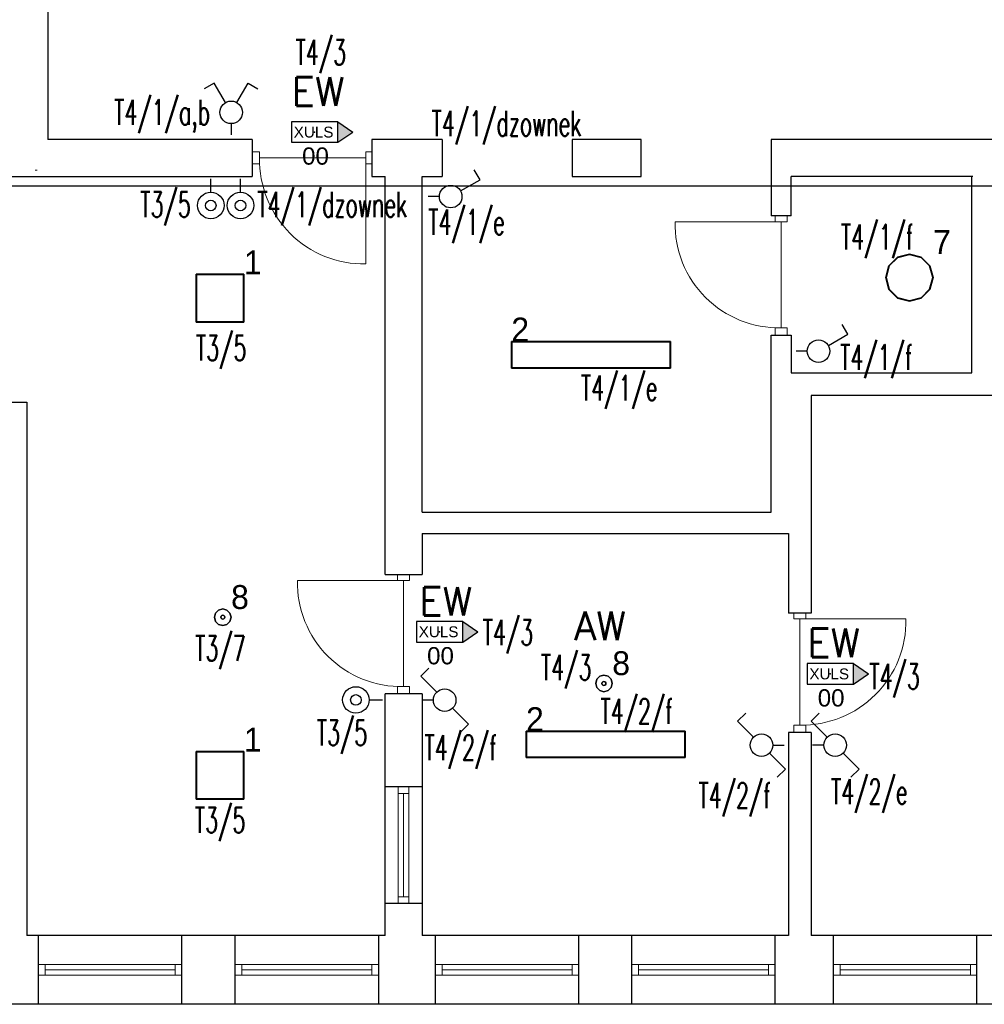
# Model space of a CAD drawing. Header units: millimetres. Extents: x 2260 to 32334, y -33324 to 11762.
# Tile 63 of 79: x 14185 to 14912, y 6196 to 6938. Entities that reach past the tile are written whole.
import ezdxf
from ezdxf.enums import TextEntityAlignment as Align

# ---------------------------------------------------------------- set-up
doc = ezdxf.new("R2010")
doc.units = ezdxf.units.MM
for name, color, linetype in [('_HYBRYD_EW_AT', 1, 'Continuous'), ('DLX_BLD0_LUM', 142, 'Continuous'), ('DLX_BLD0_LUMKEY_IDX', 142, 'Continuous'), ('DLX_BLD1_LUM', 142, 'Continuous'), ('DLX_BLD1_LUMKEY_IDX', 142, 'Continuous'), ('E_gniazda wtyczkowe i siła', 1, 'Continuous'), ('EL_OS_Adres_Opraw', 7, 'Continuous'), ('EL_OSPRZĘT OŚW.', 142, 'Continuous')]:
    doc.layers.add(name, color=color, linetype=linetype)
doc.layers.add('stolarka', color=3, linetype='Continuous', lineweight=9)
doc.layers.add('ściany nośne', color=1, linetype='Continuous', lineweight=25)
doc.styles.add('ADESK1', font='romans', dxfattribs={"oblique": 15})
doc.styles.add('KO', font='simplex.shx')
doc.styles.get("Standard").update_dxf_attribs({"font": 'arial.ttf'})
doc.styles.add('TableTextStyle', font='txt')

# ---------------------------------------------------------------- blocks, each defined once
blk = doc.blocks.new('lacznik schodowy')
at = {"layer": 'EL_OSPRZĘT OŚW.'}
for p, q in [((-350.3, 180.3), (-289.2, 241.4)), ((-230.1, 60.1), (-350.3, 180.3)), ((-85, 0), (0, 0)), ((-109.9, -60.1), (10.3, -180.3)), ((10.3, -180.3), (-50.8, -241.4))]:
    blk.add_line(p, q, dxfattribs=at)
blk.add_circle((-170, 0), 85, dxfattribs=at)
blk = doc.blocks.new('A$C03E74D84')
at = {"ltscale": 0.5}
blk.add_circle((0.2, 0.2, -66), 0.2, dxfattribs=at)
blk = doc.blocks.new('zw$16AD')
at = {"layer": 'EL_OSPRZĘT OŚW.'}
blk.add_line((200, 100), (300, 100), dxfattribs=at)
blk.add_ellipse((100, 100), major_axis=(70.7, 70.7), ratio=1, start_param=0.785398, end_param=7.068583, dxfattribs=at)
at = {"layer": 'EL_OSPRZĘT OŚW.', "xscale": 200, "yscale": 200, "rotation": 90}
blk.add_blockref('A$C03E74D84', (140, 60, 66), dxfattribs=at)
blk = doc.blocks.new('XULS_AT')
at = {"layer": '_HYBRYD_EW_AT'}
h = blk.add_hatch(color=256, dxfattribs=at)
h.dxf.hatch_style = 1
h.paths.add_polyline_path([(-174.5, -77.5), (-174.5, 77.5), (175.5, 77.5), (175.5, 77.5), (288.4, 0.1), (175.5, -77.5), (175.5, -77.5)])
h.paths.add_polyline_path([(175.5, 77.5), (175.5, 77.5), (-174.5, 77.5), (-174.5, -77.5), (175.5, -77.5)], flags=17)
blk.add_point((0.5, 0))
for p in [(175.5, 77.5), (175.5, -77.5)]:
    blk.add_line(p, (288.4, 0.1), dxfattribs=at)
blk.add_lwpolyline([(175.5, 77.5), (-174.5, 77.5), (-174.5, -77.5), (175.5, -77.5)], close=True, dxfattribs=at)
blk.add_text('XULS', height=81.9, dxfattribs=at).set_placement((-156.8, -41.2))

msp = doc.modelspace()

# ---------------------------------------------------------------- linework, layer by layer
at = {"layer": 'DLX_BLD0_LUM'}
for points in [[(14839.703, 6752.62, 0), (14846.218, 6759.136, 0)], [(14846.218, 6759.136, 0), (14839.703, 6752.62, 0)], [(14846.218, 6759.136, 0), (14839.703, 6752.62, 0)], [(14839.703, 6752.62, 0), (14846.218, 6759.136, 0)], [(14846.343, 6758.919, 0), (14839.92, 6752.495, 0)], [(14839.92, 6752.495, 0), (14846.343, 6758.919, 0)], [(14846.218, 6759.136, 0), (14855.118, 6761.52, 0)], [(14855.118, 6761.52, 0), (14846.218, 6759.136, 0)], [(14855.118, 6761.52, 0), (14846.218, 6759.136, 0)], [(14846.218, 6759.136, 0), (14855.118, 6761.52, 0)], [(14846.218, 6759.136, 0), (14846.218, 6759.136, 0)], [(14846.218, 6759.136, 0), (14846.218, 6759.136, 0)], [(14855.118, 6761.27, 0), (14846.343, 6758.919, 0)], [(14846.343, 6758.919, 0), (14855.118, 6761.27, 0)], [(14855.118, 6761.52, 0), (14855.118, 6761.52, 0)], [(14855.118, 6761.52, 0), (14864.018, 6759.136, 0)], [(14864.018, 6759.136, 0), (14855.118, 6761.52, 0)], [(14855.118, 6761.52, 0), (14855.118, 6761.52, 0)], [(14864.018, 6759.136, 0), (14855.118, 6761.52, 0)], [(14855.118, 6761.52, 0), (14864.018, 6759.136, 0)], [(14863.893, 6758.919, 0), (14855.118, 6761.27, 0)], [(14855.118, 6761.27, 0), (14863.893, 6758.919, 0)], [(14870.317, 6752.495, 0), (14863.893, 6758.919, 0)], [(14863.893, 6758.919, 0), (14870.317, 6752.495, 0)], [(14864.018, 6759.136, 0), (14864.018, 6759.136, 0)], [(14864.018, 6759.136, 0), (14870.534, 6752.62, 0)], [(14870.534, 6752.62, 0), (14864.018, 6759.136, 0)], [(14864.018, 6759.136, 0), (14864.018, 6759.136, 0)], [(14870.534, 6752.62, 0), (14864.018, 6759.136, 0)], [(14864.018, 6759.136, 0), (14870.534, 6752.62, 0)], [(14837.318, 6743.72, 0), (14839.703, 6752.62, 0)], [(14839.703, 6752.62, 0), (14837.318, 6743.72, 0)], [(14839.703, 6752.62, 0), (14837.318, 6743.72, 0)], [(14837.318, 6743.72, 0), (14839.703, 6752.62, 0)], [(14839.92, 6752.495, 0), (14837.568, 6743.72, 0)], [(14837.568, 6743.72, 0), (14839.92, 6752.495, 0)], [(14839.703, 6752.62, 0), (14839.703, 6752.62, 0)], [(14839.703, 6752.62, 0), (14839.703, 6752.62, 0)], [(14872.668, 6743.72, 0), (14870.317, 6752.495, 0)], [(14870.317, 6752.495, 0), (14872.668, 6743.72, 0)], [(14870.534, 6752.62, 0), (14870.534, 6752.62, 0)], [(14870.534, 6752.62, 0), (14872.918, 6743.72, 0)], [(14872.918, 6743.72, 0), (14870.534, 6752.62, 0)], [(14870.534, 6752.62, 0), (14870.534, 6752.62, 0)], [(14872.918, 6743.72, 0), (14870.534, 6752.62, 0)], [(14870.534, 6752.62, 0), (14872.918, 6743.72, 0)], [(14839.703, 6734.82, 0), (14837.318, 6743.72, 0)], [(14837.318, 6743.72, 0), (14837.318, 6743.72, 0)], [(14837.318, 6743.72, 0), (14839.703, 6734.82, 0)], [(14837.318, 6743.72, 0), (14837.318, 6743.72, 0)], [(14837.318, 6743.72, 0), (14839.703, 6734.82, 0)], [(14839.703, 6734.82, 0), (14837.318, 6743.72, 0)], [(14837.568, 6743.72, 0), (14839.92, 6734.945, 0)], [(14839.92, 6734.945, 0), (14837.568, 6743.72, 0)], [(14870.317, 6734.945, 0), (14872.668, 6743.72, 0)], [(14872.668, 6743.72, 0), (14870.317, 6734.945, 0)], [(14872.918, 6743.72, 0), (14870.534, 6734.82, 0)], [(14870.534, 6734.82, 0), (14872.918, 6743.72, 0)], [(14870.534, 6734.82, 0), (14872.918, 6743.72, 0)], [(14872.918, 6743.72, 0), (14870.534, 6734.82, 0)], [(14872.918, 6743.72, 0), (14872.918, 6743.72, 0)], [(14872.918, 6743.72, 0), (14872.918, 6743.72, 0)], [(14846.218, 6728.305, 0), (14839.703, 6734.82, 0)], [(14839.703, 6734.82, 0), (14839.703, 6734.82, 0)], [(14839.703, 6734.82, 0), (14846.218, 6728.305, 0)], [(14839.703, 6734.82, 0), (14839.703, 6734.82, 0)], [(14839.703, 6734.82, 0), (14846.218, 6728.305, 0)], [(14846.218, 6728.305, 0), (14839.703, 6734.82, 0)], [(14839.92, 6734.945, 0), (14846.343, 6728.522, 0)], [(14846.343, 6728.522, 0), (14839.92, 6734.945, 0)], [(14863.893, 6728.522, 0), (14870.317, 6734.945, 0)], [(14870.317, 6734.945, 0), (14863.893, 6728.522, 0)], [(14870.534, 6734.82, 0), (14864.018, 6728.305, 0)], [(14864.018, 6728.305, 0), (14870.534, 6734.82, 0)], [(14864.018, 6728.305, 0), (14870.534, 6734.82, 0)], [(14870.534, 6734.82, 0), (14864.018, 6728.305, 0)], [(14870.534, 6734.82, 0), (14870.534, 6734.82, 0)], [(14870.534, 6734.82, 0), (14870.534, 6734.82, 0)], [(14855.118, 6725.92, 0), (14846.218, 6728.305, 0)], [(14846.218, 6728.305, 0), (14846.218, 6728.305, 0)], [(14846.218, 6728.305, 0), (14855.118, 6725.92, 0)], [(14846.218, 6728.305, 0), (14846.218, 6728.305, 0)], [(14846.218, 6728.305, 0), (14855.118, 6725.92, 0)], [(14855.118, 6725.92, 0), (14846.218, 6728.305, 0)], [(14846.343, 6728.522, 0), (14855.118, 6726.17, 0)], [(14855.118, 6726.17, 0), (14846.343, 6728.522, 0)], [(14855.118, 6726.17, 0), (14863.893, 6728.522, 0)], [(14863.893, 6728.522, 0), (14855.118, 6726.17, 0)], [(14864.018, 6728.305, 0), (14855.118, 6725.92, 0)], [(14855.118, 6725.92, 0), (14864.018, 6728.305, 0)], [(14855.118, 6725.92, 0), (14864.018, 6728.305, 0)], [(14864.018, 6728.305, 0), (14855.118, 6725.92, 0)], [(14855.118, 6725.92, 0), (14855.118, 6725.92, 0)], [(14855.118, 6725.92, 0), (14855.118, 6725.92, 0)], [(14864.018, 6728.305, 0), (14864.018, 6728.305, 0)], [(14864.018, 6728.305, 0), (14864.018, 6728.305, 0)]]:
    msp.add_polyline3d(points, dxfattribs=at)
at = {"layer": 'DLX_BLD1_LUM'}
for points in [[(14317.668, 6710.202, 0), (14317.668, 6746.202, 0)], [(14317.668, 6746.202, 0), (14317.668, 6746.202, 0)], [(14317.668, 6746.202, 0), (14317.668, 6710.202, 0)], [(14317.668, 6746.202, 0), (14353.668, 6746.202, 0)], [(14353.668, 6746.202, 0), (14317.668, 6746.202, 0)], [(14317.668, 6746.202, 0), (14317.668, 6746.202, 0)], [(14317.668, 6746.202, 0), (14317.668, 6710.202, 0)], [(14353.668, 6746.202, 0), (14317.668, 6746.202, 0)], [(14317.668, 6710.202, 0), (14317.668, 6746.202, 0)], [(14317.668, 6746.202, 0), (14353.668, 6746.202, 0)], [(14317.918, 6745.952, 0), (14317.918, 6710.452, 0)], [(14353.418, 6745.952, 0), (14317.918, 6745.952, 0)], [(14317.918, 6710.452, 0), (14317.918, 6745.952, 0)], [(14317.918, 6745.952, 0), (14353.418, 6745.952, 0)], [(14353.418, 6710.452, 0), (14353.418, 6745.952, 0)], [(14353.418, 6745.952, 0), (14353.418, 6710.452, 0)], [(14353.668, 6746.202, 0), (14353.668, 6710.202, 0)], [(14353.668, 6710.202, 0), (14353.668, 6746.202, 0)], [(14353.668, 6746.202, 0), (14353.668, 6746.202, 0)], [(14353.668, 6746.202, 0), (14353.668, 6746.202, 0)], [(14353.668, 6710.202, 0), (14353.668, 6746.202, 0)], [(14353.668, 6746.202, 0), (14353.668, 6710.202, 0)], [(14353.668, 6710.202, 0), (14317.668, 6710.202, 0)], [(14317.668, 6710.202, 0), (14317.668, 6710.202, 0)], [(14317.668, 6710.202, 0), (14353.668, 6710.202, 0)], [(14317.668, 6710.202, 0), (14317.668, 6710.202, 0)], [(14317.668, 6710.202, 0), (14353.668, 6710.202, 0)], [(14353.668, 6710.202, 0), (14317.668, 6710.202, 0)], [(14317.918, 6710.452, 0), (14353.418, 6710.452, 0)], [(14353.418, 6710.452, 0), (14317.918, 6710.452, 0)], [(14353.668, 6710.202, 0), (14353.668, 6710.202, 0)], [(14353.668, 6710.202, 0), (14353.668, 6710.202, 0)], [(14555.192, 6675.576, 0), (14555.192, 6695.576, 0)], [(14555.192, 6695.576, 0), (14555.192, 6695.576, 0)], [(14555.192, 6695.576, 0), (14555.192, 6675.576, 0)], [(14555.192, 6695.576, 0), (14675.191, 6695.576, 0)], [(14675.191, 6695.576, 0), (14555.192, 6695.576, 0)], [(14555.192, 6695.576, 0), (14555.192, 6695.576, 0)], [(14675.191, 6695.576, 0), (14555.192, 6695.576, 0)], [(14555.192, 6695.576, 0), (14555.192, 6675.576, 0)], [(14555.192, 6675.576, 0), (14555.192, 6695.576, 0)], [(14555.192, 6695.576, 0), (14675.191, 6695.576, 0)], [(14674.942, 6695.326, 0), (14555.441, 6695.326, 0)], [(14555.441, 6695.326, 0), (14555.441, 6675.826, 0)], [(14555.441, 6695.326, 0), (14674.942, 6695.326, 0)], [(14555.441, 6675.826, 0), (14555.441, 6695.326, 0)], [(14674.942, 6675.826, 0), (14674.942, 6695.326, 0)], [(14674.942, 6695.326, 0), (14674.942, 6675.826, 0)], [(14675.191, 6695.576, 0), (14675.191, 6695.576, 0)], [(14675.191, 6695.576, 0), (14675.191, 6675.576, 0)], [(14675.191, 6675.576, 0), (14675.191, 6695.576, 0)], [(14675.191, 6695.576, 0), (14675.191, 6695.576, 0)], [(14675.191, 6675.576, 0), (14675.191, 6695.576, 0)], [(14675.191, 6695.576, 0), (14675.191, 6675.576, 0)], [(14675.191, 6675.576, 0), (14555.192, 6675.576, 0)], [(14555.192, 6675.576, 0), (14555.192, 6675.576, 0)], [(14555.192, 6675.576, 0), (14675.191, 6675.576, 0)], [(14555.192, 6675.576, 0), (14555.192, 6675.576, 0)], [(14555.192, 6675.576, 0), (14675.191, 6675.576, 0)], [(14675.191, 6675.576, 0), (14555.192, 6675.576, 0)], [(14555.441, 6675.826, 0), (14674.942, 6675.826, 0)], [(14674.942, 6675.826, 0), (14555.441, 6675.826, 0)], [(14675.191, 6675.576, 0), (14675.191, 6675.576, 0)], [(14675.191, 6675.576, 0), (14675.191, 6675.576, 0)], [(14331.531, 6487.648, 0), (14332.369, 6490.773, 0)], [(14332.369, 6490.773, 0), (14331.531, 6487.648, 0)], [(14332.369, 6490.773, 0), (14331.531, 6487.648, 0)], [(14331.531, 6487.648, 0), (14332.369, 6490.773, 0)], [(14332.369, 6490.773, 0), (14334.656, 6493.061, 0)], [(14334.656, 6493.061, 0), (14332.369, 6490.773, 0)], [(14334.656, 6493.061, 0), (14332.369, 6490.773, 0)], [(14332.369, 6490.773, 0), (14334.656, 6493.061, 0)], [(14332.369, 6490.773, 0), (14332.369, 6490.773, 0)], [(14332.369, 6490.773, 0), (14332.369, 6490.773, 0)], [(14334.656, 6493.061, 0), (14337.781, 6493.898, 0)], [(14337.781, 6493.898, 0), (14334.656, 6493.061, 0)], [(14337.781, 6493.898, 0), (14334.656, 6493.061, 0)], [(14334.656, 6493.061, 0), (14337.781, 6493.898, 0)], [(14334.656, 6493.061, 0), (14334.656, 6493.061, 0)], [(14334.656, 6493.061, 0), (14334.656, 6493.061, 0)], [(14336.482, 6488.398, 0), (14336.281, 6487.648, 0)], [(14336.281, 6487.648, 0), (14336.482, 6488.398, 0)], [(14337.031, 6488.947, 0), (14336.482, 6488.398, 0)], [(14336.482, 6488.398, 0), (14337.031, 6488.947, 0)], [(14337.781, 6489.148, 0), (14337.031, 6488.947, 0)], [(14337.031, 6488.947, 0), (14337.781, 6489.148, 0)], [(14337.781, 6493.898, 0), (14337.781, 6493.898, 0)], [(14337.781, 6493.898, 0), (14340.906, 6493.061, 0)], [(14340.906, 6493.061, 0), (14337.781, 6493.898, 0)], [(14337.781, 6493.898, 0), (14337.781, 6493.898, 0)], [(14340.906, 6493.061, 0), (14337.781, 6493.898, 0)], [(14337.781, 6493.898, 0), (14340.906, 6493.061, 0)], [(14338.531, 6488.947, 0), (14337.781, 6489.148, 0)], [(14337.781, 6489.148, 0), (14338.531, 6488.947, 0)], [(14339.081, 6488.398, 0), (14338.531, 6488.947, 0)], [(14338.531, 6488.947, 0), (14339.081, 6488.398, 0)], [(14339.281, 6487.648, 0), (14339.081, 6488.398, 0)], [(14339.081, 6488.398, 0), (14339.281, 6487.648, 0)], [(14340.906, 6493.061, 0), (14340.906, 6493.061, 0)], [(14340.906, 6493.061, 0), (14343.194, 6490.773, 0)], [(14343.194, 6490.773, 0), (14340.906, 6493.061, 0)], [(14340.906, 6493.061, 0), (14340.906, 6493.061, 0)], [(14343.194, 6490.773, 0), (14340.906, 6493.061, 0)], [(14340.906, 6493.061, 0), (14343.194, 6490.773, 0)], [(14343.194, 6490.773, 0), (14343.194, 6490.773, 0)], [(14343.194, 6490.773, 0), (14344.031, 6487.648, 0)], [(14344.031, 6487.648, 0), (14343.194, 6490.773, 0)], [(14343.194, 6490.773, 0), (14343.194, 6490.773, 0)], [(14344.031, 6487.648, 0), (14343.194, 6490.773, 0)], [(14343.194, 6490.773, 0), (14344.031, 6487.648, 0)], [(14332.369, 6484.523, 0), (14331.531, 6487.648, 0)], [(14331.531, 6487.648, 0), (14331.531, 6487.648, 0)], [(14331.531, 6487.648, 0), (14332.369, 6484.523, 0)], [(14331.531, 6487.648, 0), (14331.531, 6487.648, 0)], [(14331.531, 6487.648, 0), (14332.369, 6484.523, 0)], [(14332.369, 6484.523, 0), (14331.531, 6487.648, 0)], [(14334.656, 6482.236, 0), (14332.369, 6484.523, 0)], [(14332.369, 6484.523, 0), (14332.369, 6484.523, 0)], [(14332.369, 6484.523, 0), (14334.656, 6482.236, 0)], [(14332.369, 6484.523, 0), (14332.369, 6484.523, 0)], [(14332.369, 6484.523, 0), (14334.656, 6482.236, 0)], [(14334.656, 6482.236, 0), (14332.369, 6484.523, 0)], [(14337.781, 6481.398, 0), (14334.656, 6482.236, 0)], [(14334.656, 6482.236, 0), (14334.656, 6482.236, 0)], [(14334.656, 6482.236, 0), (14337.781, 6481.398, 0)], [(14334.656, 6482.236, 0), (14334.656, 6482.236, 0)], [(14334.656, 6482.236, 0), (14337.781, 6481.398, 0)], [(14337.781, 6481.398, 0), (14334.656, 6482.236, 0)], [(14336.281, 6487.648, 0), (14336.482, 6486.898, 0)], [(14336.482, 6486.898, 0), (14336.281, 6487.648, 0)], [(14336.482, 6486.898, 0), (14337.031, 6486.349, 0)], [(14337.031, 6486.349, 0), (14336.482, 6486.898, 0)], [(14337.031, 6486.349, 0), (14337.781, 6486.148, 0)], [(14337.781, 6486.148, 0), (14337.031, 6486.349, 0)], [(14337.781, 6486.148, 0), (14338.531, 6486.349, 0)], [(14338.531, 6486.349, 0), (14337.781, 6486.148, 0)], [(14340.906, 6482.236, 0), (14337.781, 6481.398, 0)], [(14337.781, 6481.398, 0), (14340.906, 6482.236, 0)], [(14337.781, 6481.398, 0), (14340.906, 6482.236, 0)], [(14340.906, 6482.236, 0), (14337.781, 6481.398, 0)], [(14337.781, 6481.398, 0), (14337.781, 6481.398, 0)], [(14337.781, 6481.398, 0), (14337.781, 6481.398, 0)], [(14338.531, 6486.349, 0), (14339.081, 6486.898, 0)], [(14339.081, 6486.898, 0), (14338.531, 6486.349, 0)], [(14339.081, 6486.898, 0), (14339.281, 6487.648, 0)], [(14339.281, 6487.648, 0), (14339.081, 6486.898, 0)], [(14343.194, 6484.523, 0), (14340.906, 6482.236, 0)], [(14340.906, 6482.236, 0), (14343.194, 6484.523, 0)], [(14340.906, 6482.236, 0), (14343.194, 6484.523, 0)], [(14343.194, 6484.523, 0), (14340.906, 6482.236, 0)], [(14340.906, 6482.236, 0), (14340.906, 6482.236, 0)], [(14340.906, 6482.236, 0), (14340.906, 6482.236, 0)], [(14344.031, 6487.648, 0), (14343.194, 6484.523, 0)], [(14343.194, 6484.523, 0), (14344.031, 6487.648, 0)], [(14343.194, 6484.523, 0), (14344.031, 6487.648, 0)], [(14344.031, 6487.648, 0), (14343.194, 6484.523, 0)], [(14343.194, 6484.523, 0), (14343.194, 6484.523, 0)], [(14343.194, 6484.523, 0), (14343.194, 6484.523, 0)], [(14344.031, 6487.648, 0), (14344.031, 6487.648, 0)], [(14344.031, 6487.648, 0), (14344.031, 6487.648, 0)], [(14621.848, 6443.192, 0), (14624.973, 6444.029, 0)], [(14624.973, 6444.029, 0), (14621.848, 6443.192, 0)], [(14624.973, 6444.029, 0), (14621.848, 6443.192, 0)], [(14621.848, 6443.192, 0), (14624.973, 6444.029, 0)], [(14624.973, 6444.029, 0), (14624.973, 6444.029, 0)], [(14624.973, 6444.029, 0), (14628.098, 6443.192, 0)], [(14628.098, 6443.192, 0), (14624.973, 6444.029, 0)], [(14624.973, 6444.029, 0), (14624.973, 6444.029, 0)], [(14628.098, 6443.192, 0), (14624.973, 6444.029, 0)], [(14624.973, 6444.029, 0), (14628.098, 6443.192, 0)], [(14618.723, 6437.779, 0), (14619.56, 6440.904, 0)], [(14619.56, 6440.904, 0), (14618.723, 6437.779, 0)], [(14619.56, 6440.904, 0), (14618.723, 6437.779, 0)], [(14618.723, 6437.779, 0), (14619.56, 6440.904, 0)], [(14619.56, 6434.654, 0), (14618.723, 6437.779, 0)], [(14618.723, 6437.779, 0), (14618.723, 6437.779, 0)], [(14618.723, 6437.779, 0), (14619.56, 6434.654, 0)], [(14618.723, 6437.779, 0), (14618.723, 6437.779, 0)], [(14618.723, 6437.779, 0), (14619.56, 6434.654, 0)], [(14619.56, 6434.654, 0), (14618.723, 6437.779, 0)], [(14619.56, 6440.904, 0), (14621.848, 6443.192, 0)], [(14621.848, 6443.192, 0), (14619.56, 6440.904, 0)], [(14621.848, 6443.192, 0), (14619.56, 6440.904, 0)], [(14619.56, 6440.904, 0), (14621.848, 6443.192, 0)], [(14619.56, 6440.904, 0), (14619.56, 6440.904, 0)], [(14619.56, 6440.904, 0), (14619.56, 6440.904, 0)], [(14621.848, 6443.192, 0), (14621.848, 6443.192, 0)], [(14621.848, 6443.192, 0), (14621.848, 6443.192, 0)], [(14623.673, 6438.529, 0), (14623.473, 6437.779, 0)], [(14623.473, 6437.779, 0), (14623.673, 6438.529, 0)], [(14623.473, 6437.779, 0), (14623.673, 6437.029, 0)], [(14623.673, 6437.029, 0), (14623.473, 6437.779, 0)], [(14624.223, 6439.078, 0), (14623.673, 6438.529, 0)], [(14623.673, 6438.529, 0), (14624.223, 6439.078, 0)], [(14623.673, 6437.029, 0), (14624.223, 6436.48, 0)], [(14624.223, 6436.48, 0), (14623.673, 6437.029, 0)], [(14624.973, 6439.279, 0), (14624.223, 6439.078, 0)], [(14624.223, 6439.078, 0), (14624.973, 6439.279, 0)], [(14624.223, 6436.48, 0), (14624.973, 6436.279, 0)], [(14624.973, 6436.279, 0), (14624.223, 6436.48, 0)], [(14625.723, 6439.078, 0), (14624.973, 6439.279, 0)], [(14624.973, 6439.279, 0), (14625.723, 6439.078, 0)], [(14624.973, 6436.279, 0), (14625.723, 6436.48, 0)], [(14625.723, 6436.48, 0), (14624.973, 6436.279, 0)], [(14626.272, 6438.529, 0), (14625.723, 6439.078, 0)], [(14625.723, 6439.078, 0), (14626.272, 6438.529, 0)], [(14625.723, 6436.48, 0), (14626.272, 6437.029, 0)], [(14626.272, 6437.029, 0), (14625.723, 6436.48, 0)], [(14626.473, 6437.779, 0), (14626.272, 6438.529, 0)], [(14626.272, 6438.529, 0), (14626.473, 6437.779, 0)], [(14626.272, 6437.029, 0), (14626.473, 6437.779, 0)], [(14626.473, 6437.779, 0), (14626.272, 6437.029, 0)], [(14628.098, 6443.192, 0), (14628.098, 6443.192, 0)], [(14628.098, 6443.192, 0), (14630.385, 6440.904, 0)], [(14630.385, 6440.904, 0), (14628.098, 6443.192, 0)], [(14628.098, 6443.192, 0), (14628.098, 6443.192, 0)], [(14630.385, 6440.904, 0), (14628.098, 6443.192, 0)], [(14628.098, 6443.192, 0), (14630.385, 6440.904, 0)], [(14630.385, 6440.904, 0), (14630.385, 6440.904, 0)], [(14630.385, 6440.904, 0), (14631.223, 6437.779, 0)], [(14631.223, 6437.779, 0), (14630.385, 6440.904, 0)], [(14630.385, 6440.904, 0), (14630.385, 6440.904, 0)], [(14631.223, 6437.779, 0), (14630.385, 6440.904, 0)], [(14630.385, 6440.904, 0), (14631.223, 6437.779, 0)], [(14631.223, 6437.779, 0), (14630.385, 6434.654, 0)], [(14630.385, 6434.654, 0), (14631.223, 6437.779, 0)], [(14630.385, 6434.654, 0), (14631.223, 6437.779, 0)], [(14631.223, 6437.779, 0), (14630.385, 6434.654, 0)], [(14631.223, 6437.779, 0), (14631.223, 6437.779, 0)], [(14631.223, 6437.779, 0), (14631.223, 6437.779, 0)], [(14621.848, 6432.367, 0), (14619.56, 6434.654, 0)], [(14619.56, 6434.654, 0), (14619.56, 6434.654, 0)], [(14619.56, 6434.654, 0), (14621.848, 6432.367, 0)], [(14619.56, 6434.654, 0), (14619.56, 6434.654, 0)], [(14619.56, 6434.654, 0), (14621.848, 6432.367, 0)], [(14621.848, 6432.367, 0), (14619.56, 6434.654, 0)], [(14624.973, 6431.529, 0), (14621.848, 6432.367, 0)], [(14621.848, 6432.367, 0), (14621.848, 6432.367, 0)], [(14621.848, 6432.367, 0), (14624.973, 6431.529, 0)], [(14621.848, 6432.367, 0), (14621.848, 6432.367, 0)], [(14621.848, 6432.367, 0), (14624.973, 6431.529, 0)], [(14624.973, 6431.529, 0), (14621.848, 6432.367, 0)], [(14628.098, 6432.367, 0), (14624.973, 6431.529, 0)], [(14624.973, 6431.529, 0), (14628.098, 6432.367, 0)], [(14624.973, 6431.529, 0), (14628.098, 6432.367, 0)], [(14628.098, 6432.367, 0), (14624.973, 6431.529, 0)], [(14624.973, 6431.529, 0), (14624.973, 6431.529, 0)], [(14624.973, 6431.529, 0), (14624.973, 6431.529, 0)], [(14630.385, 6434.654, 0), (14628.098, 6432.367, 0)], [(14628.098, 6432.367, 0), (14630.385, 6434.654, 0)], [(14628.098, 6432.367, 0), (14630.385, 6434.654, 0)], [(14630.385, 6434.654, 0), (14628.098, 6432.367, 0)], [(14628.098, 6432.367, 0), (14628.098, 6432.367, 0)], [(14628.098, 6432.367, 0), (14628.098, 6432.367, 0)], [(14630.385, 6434.654, 0), (14630.385, 6434.654, 0)], [(14630.385, 6434.654, 0), (14630.385, 6434.654, 0)], [(14566.277, 6381.823, 0), (14566.277, 6401.823, 0)], [(14566.277, 6401.823, 0), (14566.277, 6401.823, 0)], [(14566.277, 6401.823, 0), (14566.277, 6381.823, 0)], [(14566.277, 6401.823, 0), (14686.276, 6401.823, 0)], [(14686.276, 6401.823, 0), (14566.277, 6401.823, 0)], [(14566.277, 6401.823, 0), (14566.277, 6401.823, 0)], [(14686.276, 6401.823, 0), (14566.277, 6401.823, 0)], [(14566.277, 6401.823, 0), (14566.277, 6381.823, 0)], [(14566.277, 6381.823, 0), (14566.277, 6401.823, 0)], [(14566.277, 6401.823, 0), (14686.276, 6401.823, 0)], [(14686.027, 6401.573, 0), (14566.526, 6401.573, 0)], [(14566.526, 6401.573, 0), (14566.526, 6382.073, 0)], [(14566.526, 6401.573, 0), (14686.027, 6401.573, 0)], [(14566.526, 6382.073, 0), (14566.526, 6401.573, 0)], [(14686.027, 6382.073, 0), (14686.027, 6401.573, 0)], [(14686.027, 6401.573, 0), (14686.027, 6382.073, 0)], [(14686.276, 6401.823, 0), (14686.276, 6401.823, 0)], [(14686.276, 6401.823, 0), (14686.276, 6381.823, 0)], [(14686.276, 6381.823, 0), (14686.276, 6401.823, 0)], [(14686.276, 6401.823, 0), (14686.276, 6401.823, 0)], [(14686.276, 6381.823, 0), (14686.276, 6401.823, 0)], [(14686.276, 6401.823, 0), (14686.276, 6381.823, 0)], [(14317.668, 6350.436, 0), (14317.668, 6386.436, 0)], [(14317.668, 6386.436, 0), (14317.668, 6386.436, 0)], [(14317.668, 6386.436, 0), (14317.668, 6350.436, 0)], [(14317.668, 6386.436, 0), (14353.668, 6386.436, 0)], [(14353.668, 6386.436, 0), (14317.668, 6386.436, 0)], [(14317.668, 6386.436, 0), (14317.668, 6386.436, 0)], [(14317.668, 6386.436, 0), (14317.668, 6350.436, 0)], [(14353.668, 6386.436, 0), (14317.668, 6386.436, 0)], [(14317.668, 6350.436, 0), (14317.668, 6386.436, 0)], [(14317.668, 6386.436, 0), (14353.668, 6386.436, 0)], [(14317.918, 6386.186, 0), (14317.918, 6350.686, 0)], [(14353.418, 6386.186, 0), (14317.918, 6386.186, 0)], [(14317.918, 6350.686, 0), (14317.918, 6386.186, 0)], [(14317.918, 6386.186, 0), (14353.418, 6386.186, 0)], [(14353.418, 6350.686, 0), (14353.418, 6386.186, 0)], [(14353.418, 6386.186, 0), (14353.418, 6350.686, 0)], [(14353.668, 6386.436, 0), (14353.668, 6350.436, 0)], [(14353.668, 6350.436, 0), (14353.668, 6386.436, 0)], [(14353.668, 6386.436, 0), (14353.668, 6386.436, 0)], [(14353.668, 6386.436, 0), (14353.668, 6386.436, 0)], [(14353.668, 6350.436, 0), (14353.668, 6386.436, 0)], [(14353.668, 6386.436, 0), (14353.668, 6350.436, 0)], [(14686.276, 6381.823, 0), (14566.277, 6381.823, 0)], [(14566.277, 6381.823, 0), (14566.277, 6381.823, 0)], [(14566.277, 6381.823, 0), (14686.276, 6381.823, 0)], [(14566.277, 6381.823, 0), (14566.277, 6381.823, 0)], [(14566.277, 6381.823, 0), (14686.276, 6381.823, 0)], [(14686.276, 6381.823, 0), (14566.277, 6381.823, 0)], [(14566.526, 6382.073, 0), (14686.027, 6382.073, 0)], [(14686.027, 6382.073, 0), (14566.526, 6382.073, 0)], [(14686.276, 6381.823, 0), (14686.276, 6381.823, 0)], [(14686.276, 6381.823, 0), (14686.276, 6381.823, 0)], [(14353.668, 6350.436, 0), (14317.668, 6350.436, 0)], [(14317.668, 6350.436, 0), (14317.668, 6350.436, 0)], [(14317.668, 6350.436, 0), (14353.668, 6350.436, 0)], [(14317.668, 6350.436, 0), (14317.668, 6350.436, 0)], [(14317.668, 6350.436, 0), (14353.668, 6350.436, 0)], [(14353.668, 6350.436, 0), (14317.668, 6350.436, 0)], [(14317.918, 6350.686, 0), (14353.418, 6350.686, 0)], [(14353.418, 6350.686, 0), (14317.918, 6350.686, 0)], [(14353.668, 6350.436, 0), (14353.668, 6350.436, 0)], [(14353.668, 6350.436, 0), (14353.668, 6350.436, 0)]]:
    msp.add_polyline3d(points, dxfattribs=at)
at = {"layer": 'E_gniazda wtyczkowe i siła'}
msp.add_line((13559.256, 6812.838), (15475.894, 6812.838), dxfattribs=at)
at = {"layer": 'EL_OSPRZĘT OŚW.'}
for p, q in [((14331.328, 6890.4), (14323.844, 6886.079)), ((14339.828, 6875.677), (14331.328, 6890.4)), ((14348.328, 6875.677), (14356.828, 6890.4)), ((14356.828, 6890.4), (14364.312, 6886.079)), ((14344.078, 6859.816), (14344.078, 6851.316)), ((14531.587, 6817.539), (14527.267, 6825.023)), ((14516.865, 6809.039), (14531.587, 6817.539)), ((14501.004, 6804.789), (14492.504, 6804.789)), ((14808.764, 6700.975), (14804.443, 6708.458)), ((14794.042, 6692.475), (14808.764, 6700.975)), ((14778.18, 6688.225), (14769.68, 6688.225))]:
    msp.add_line(p, q, dxfattribs=at)
for centre in [(14344.078, 6868.316), (14509.504, 6804.789), (14786.68, 6688.225)]:
    msp.add_circle(centre, 8.5, dxfattribs=at)
at = {"layer": 'stolarka', "color": 0}
for p, q in [((14365.526, 6838.509), (14360.026, 6838.509)), ((14365.526, 6829.509), (14365.526, 6838.509)), ((14445.526, 6838.509), (14450.026, 6838.509)), ((14445.526, 6829.509), (14445.526, 6838.509)), ((14365.526, 6829.509), (14360.026, 6829.509)), ((14365.526, 6834.009), (14445.526, 6834.009)), ((14445.526, 6834.009), (14445.526, 6754.009)), ((14445.526, 6829.509), (14450.026, 6829.509)), ((14198.022, 6824.78), (14196.522, 6824.78)), ((14758.526, 6785.842), (14678.526, 6785.842)), ((14754.026, 6785.842), (14754.026, 6790.342)), ((14763.026, 6785.842), (14754.026, 6785.842)), ((14758.526, 6705.842), (14758.526, 6785.842)), ((14763.026, 6785.842), (14763.026, 6790.342)), ((14754.026, 6705.842), (14754.026, 6700.342)), ((14763.026, 6705.842), (14754.026, 6705.842)), ((14763.026, 6705.842), (14763.026, 6700.342)), ((14469.526, 6515.342), (14469.526, 6519.842)), ((14478.526, 6515.342), (14478.526, 6519.842)), ((14474.026, 6515.342), (14394.026, 6515.342)), ((14478.526, 6515.342), (14469.526, 6515.342)), ((14474.026, 6435.342), (14474.026, 6515.342)), ((14768.026, 6486.342), (14768.026, 6490.842)), ((14777.026, 6486.342), (14777.026, 6490.842)), ((14777.026, 6486.342), (14768.026, 6486.342)), ((14772.526, 6406.342), (14772.526, 6486.342)), ((14772.526, 6486.342), (14852.526, 6486.342)), ((14469.526, 6435.342), (14469.526, 6429.842)), ((14478.526, 6435.342), (14469.526, 6435.342)), ((14478.526, 6435.342), (14478.526, 6429.842)), ((14768.026, 6406.342), (14768.026, 6400.842)), ((14777.026, 6406.342), (14768.026, 6406.342)), ((14777.026, 6406.342), (14777.026, 6400.842)), ((14470.026, 6354.842), (14470.026, 6359.842)), ((14478.026, 6354.842), (14470.026, 6354.842)), ((14470.026, 6354.842), (14470.026, 6276.842)), ((14474.026, 6354.842), (14474.026, 6276.842)), ((14478.026, 6359.842), (14478.026, 6354.842)), ((14478.026, 6354.842), (14478.026, 6276.842)), ((14478.026, 6276.842), (14470.026, 6276.842)), ((14470.026, 6276.842), (14470.026, 6271.842)), ((14478.026, 6271.842), (14478.026, 6276.842)), ((14199.022, 6225.842), (14204.022, 6225.842)), ((14204.022, 6225.842), (14204.022, 6217.842)), ((14204.022, 6225.842), (14302.022, 6225.842)), ((14204.022, 6221.842), (14302.022, 6221.842)), ((14307.022, 6225.842), (14302.022, 6225.842)), ((14302.022, 6225.842), (14302.022, 6217.842)), ((14347.026, 6225.842), (14352.026, 6225.842)), ((14352.026, 6225.842), (14352.026, 6217.842)), ((14352.026, 6225.842), (14450.026, 6225.842)), ((14352.026, 6221.842), (14450.026, 6221.842)), ((14455.026, 6225.842), (14450.026, 6225.842)), ((14450.026, 6225.842), (14450.026, 6217.842)), ((14498.026, 6225.842), (14503.026, 6225.842)), ((14503.026, 6225.842), (14503.026, 6217.842)), ((14503.026, 6225.842), (14601.026, 6225.842)), ((14503.026, 6221.842), (14601.026, 6221.842)), ((14606.026, 6225.842), (14601.026, 6225.842)), ((14601.026, 6225.842), (14601.026, 6217.842)), ((14646.026, 6225.842), (14651.026, 6225.842)), ((14651.026, 6225.842), (14651.026, 6217.842)), ((14651.026, 6225.842), (14749.026, 6225.842)), ((14651.026, 6221.842), (14749.026, 6221.842)), ((14754.026, 6225.842), (14749.026, 6225.842)), ((14749.026, 6225.842), (14749.026, 6217.842)), ((14798.026, 6225.842), (14803.026, 6225.842)), ((14803.026, 6225.842), (14803.026, 6217.842)), ((14803.026, 6225.842), (14901.026, 6225.842)), ((14803.026, 6221.842), (14901.026, 6221.842)), ((14906.026, 6225.842), (14901.026, 6225.842)), ((14901.026, 6225.842), (14901.026, 6217.842)), ((14204.022, 6217.842), (14199.022, 6217.842)), ((14204.022, 6217.842), (14302.022, 6217.842)), ((14302.022, 6217.842), (14307.022, 6217.842)), ((14352.026, 6217.842), (14347.026, 6217.842)), ((14352.026, 6217.842), (14450.026, 6217.842)), ((14450.026, 6217.842), (14455.026, 6217.842)), ((14503.026, 6217.842), (14498.026, 6217.842)), ((14503.026, 6217.842), (14601.026, 6217.842)), ((14601.026, 6217.842), (14606.026, 6217.842)), ((14651.026, 6217.842), (14646.026, 6217.842)), ((14651.026, 6217.842), (14749.026, 6217.842)), ((14749.026, 6217.842), (14754.026, 6217.842)), ((14803.026, 6217.842), (14798.026, 6217.842)), ((14803.026, 6217.842), (14901.026, 6217.842)), ((14901.026, 6217.842), (14906.026, 6217.842))]:
    msp.add_line(p, q, dxfattribs=at)
for points in [[(14445.526, 6754.009, -0.4257353), (14365.526, 6834.009)], [(14678.526, 6785.842, 0.4257353), (14758.526, 6705.842)], [(14394.026, 6515.342, 0.4257353), (14474.026, 6435.342)], [(14852.526, 6486.342, -0.4257353), (14772.526, 6406.342)]]:
    msp.add_lwpolyline(points, format="xyb", dxfattribs=at)
at = {"layer": 'ściany nośne', "color": 0}
for p, q in [((14206.026, 7232.842), (14206.026, 6847.842)), ((14360.026, 6847.842), (14206.026, 6847.842)), ((14360.026, 6847.842), (14360.026, 6819.842)), ((14503.026, 6847.842), (14450.026, 6847.842)), ((14450.026, 6847.842), (14450.026, 6819.842)), ((14503.026, 6847.842), (14503.026, 6819.842)), ((14601.026, 6847.842), (14601.017, 6819.889)), ((14653.021, 6847.84), (14601.026, 6847.84)), ((14653.017, 6819.873), (14653.021, 6847.84)), ((15043.026, 6847.842), (14751.026, 6847.841)), ((14751.026, 6847.841), (14751.026, 6790.342)), ((14178.026, 6819.842), (14360.026, 6819.842)), ((14450.026, 6819.842), (14460.026, 6819.842)), ((14460.026, 6519.842), (14460.026, 6819.842)), ((14488.026, 6566.842), (14488.026, 6819.842)), ((14488.026, 6819.842), (14503.026, 6819.842)), ((14601.017, 6819.889), (14653.017, 6819.873)), ((14902.886, 6819.842), (14766.026, 6819.842)), ((14766.026, 6790.342), (14766.026, 6819.842)), ((14902.026, 6671.842), (14902.026, 6819.842)), ((14766.026, 6790.342), (14751.026, 6790.342)), ((14751.026, 6566.842), (14751.026, 6700.342)), ((14751.026, 6700.342), (14766.026, 6700.342)), ((14766.026, 6700.342), (14766.026, 6671.842)), ((14766.026, 6671.842), (14902.026, 6671.842)), ((14781.026, 6654.842), (14781.026, 6490.842)), ((15117.023, 6654.842), (14781.026, 6654.842)), ((13869.026, 6649.844), (14190.026, 6649.844)), ((14190.026, 6649.844), (14190.026, 6247.842)), ((14488.026, 6566.842), (14751.026, 6566.842)), ((14488.026, 6550.842), (14488.026, 6519.842)), ((14488.026, 6550.842), (14764.026, 6550.842)), ((14764.026, 6550.842), (14764.026, 6490.842)), ((14460.026, 6519.842), (14488.026, 6519.842)), ((14781.026, 6490.842), (14764.026, 6490.842)), ((14460.026, 6247.842), (14460.026, 6429.842)), ((14488.026, 6429.842), (14460.026, 6429.842)), ((14488.026, 6429.842), (14488.026, 6247.842)), ((14764.026, 6400.842), (14764.026, 6247.842)), ((14781.026, 6400.842), (14764.026, 6400.842)), ((14781.026, 6400.842), (14781.026, 6247.842)), ((14488.026, 6359.842), (14460.026, 6359.842)), ((14488.026, 6271.842), (14460.026, 6271.842)), ((14460.026, 6247.842), (14190.026, 6247.842)), ((14199.022, 6195.842), (14199.022, 6247.842)), ((14307.022, 6195.842), (14307.022, 6247.842)), ((14347.026, 6195.842), (14347.026, 6247.842)), ((14455.026, 6247.842), (14455.026, 6195.842)), ((14764.026, 6247.842), (14488.026, 6247.842)), ((14498.026, 6195.842), (14498.026, 6247.842)), ((14606.026, 6195.842), (14606.026, 6247.842)), ((14646.026, 6195.842), (14646.026, 6247.842)), ((14754.026, 6195.842), (14754.026, 6247.842)), ((15217.026, 6247.842), (14781.026, 6247.842)), ((14798.026, 6195.842), (14798.026, 6247.842)), ((14906.026, 6195.842), (14906.026, 6247.842)), ((16153.026, 6195.842), (14161.029, 6195.842))]:
    msp.add_line(p, q, dxfattribs=at)

# ---------------------------------------------------------------- block references
at = {"layer": '_HYBRYD_EW_AT', "xscale": 0.1, "yscale": 0.1, "zscale": 0.1}
for p in [(14406.931, 6853.468), (14501.113, 6476.739), (14795.433, 6444.953)]:
    msp.add_blockref('XULS_AT', p, dxfattribs=at)
at = {"layer": 'EL_OSPRZĘT OŚW.', "xscale": 0.1, "yscale": 0.1, "zscale": 0.1}
for name, p, rotation in [('zw$16AD', (14338.731, 6788.107), 89.99999999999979), ('zw$16AD', (14361.128, 6788.107), 89.99999999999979), ('lacznik schodowy', (14487.953, 6425.175, 1122), 180), ('zw$16AD', (14428.07, 6415.301), 359.9999999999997), ('lacznik schodowy', (14782.142, 6391.231, 1122), 180)]:
    msp.add_blockref(name, p, dxfattribs=dict(at, rotation=rotation))
msp.add_blockref('lacznik schodowy', (14760.659, 6391.251, 1122), dxfattribs=at)

# ---------------------------------------------------------------- texts
at = {"layer": '_HYBRYD_EW_AT'}
for p in [(14397.525, 6828.882), (14491.707, 6452.153), (14786.027, 6420.367)]:
    msp.add_text('00', height=13, dxfattribs=at).set_placement(p)
at = {"layer": 'DLX_BLD0_LUMKEY_IDX', "style": 'TableTextStyle'}
msp.add_text('7', height=18, dxfattribs=at).set_placement((14872.918, 6761.52))
at = {"layer": 'DLX_BLD1_LUM', "color": 240, "style": 'KO'}
for s, p in [('EW', (14389.711, 6873.347)), ('EW', (14485.898, 6488.864)), ('AW', (14602.545, 6470.276)), ('EW', (14778.135, 6457.497))]:
    msp.add_text(s, height=21.6, dxfattribs=at).set_placement(p)
at = {"layer": 'DLX_BLD1_LUMKEY_IDX', "style": 'TableTextStyle'}
for s, p in [('1', (14353.668, 6746.202)), ('2', (14555.191, 6695.576)), ('8', (14344.031, 6493.898)), ('8', (14631.223, 6444.029)), ('2', (14566.276, 6401.823)), ('1', (14353.668, 6386.436))]:
    msp.add_text(s, height=18, dxfattribs=at).set_placement(p)
at = {"layer": 'EL_OS_Adres_Opraw', "style": 'ADESK1', "width": 0.6}
for s, p in [('T4/3', (14411.637, 6923.089)), ('T4/1/a,b', (14292.065, 6877.838, 1.103)), ('T4/1/dzownek', (14551.535, 6869.414, 1.103)), ('T3/5', (14294.663, 6808.306, 1.103)), ('T4/1/dzownek', (14420.196, 6808.306, 1.103)), ('T4/1/e', (14521.38, 6795.076, 1.103)), ('T4/1/f', (14830.877, 6783.821, 1.103)), ('T3/5', (14336.568, 6700.201, 1.103)), ('T4/1/f', (14830.252, 6693.16, 1.103)), ('T4/1/e', (14636.425, 6670.026, 1.103)), ('T4/3', (14552.623, 6485.616, 1.103)), ('T3/7', (14335.952, 6473.746, 1.103)), ('T4/3', (14596.541, 6459.293, 1.103)), ('T4/3', (14843.946, 6452.473, 1.103)), ('T4/2/f', (14649.616, 6426.252, 1.103)), ('T3/5', (14427.604, 6410.024, 1.103)), ('T4/2/f', (14517.019, 6398.785, 1.103)), ('T4/2/f', (14723.491, 6362.794, 1.103)), ('T4/2/e', (14824.833, 6365.636, 1.103)), ('T3/5', (14335.755, 6344.185, 1.103))]:
    msp.add_text(s, height=19, rotation=359.999997, dxfattribs=at).set_placement(p, align=Align.TOP_CENTER)

doc.saveas('drawing.dxf')
